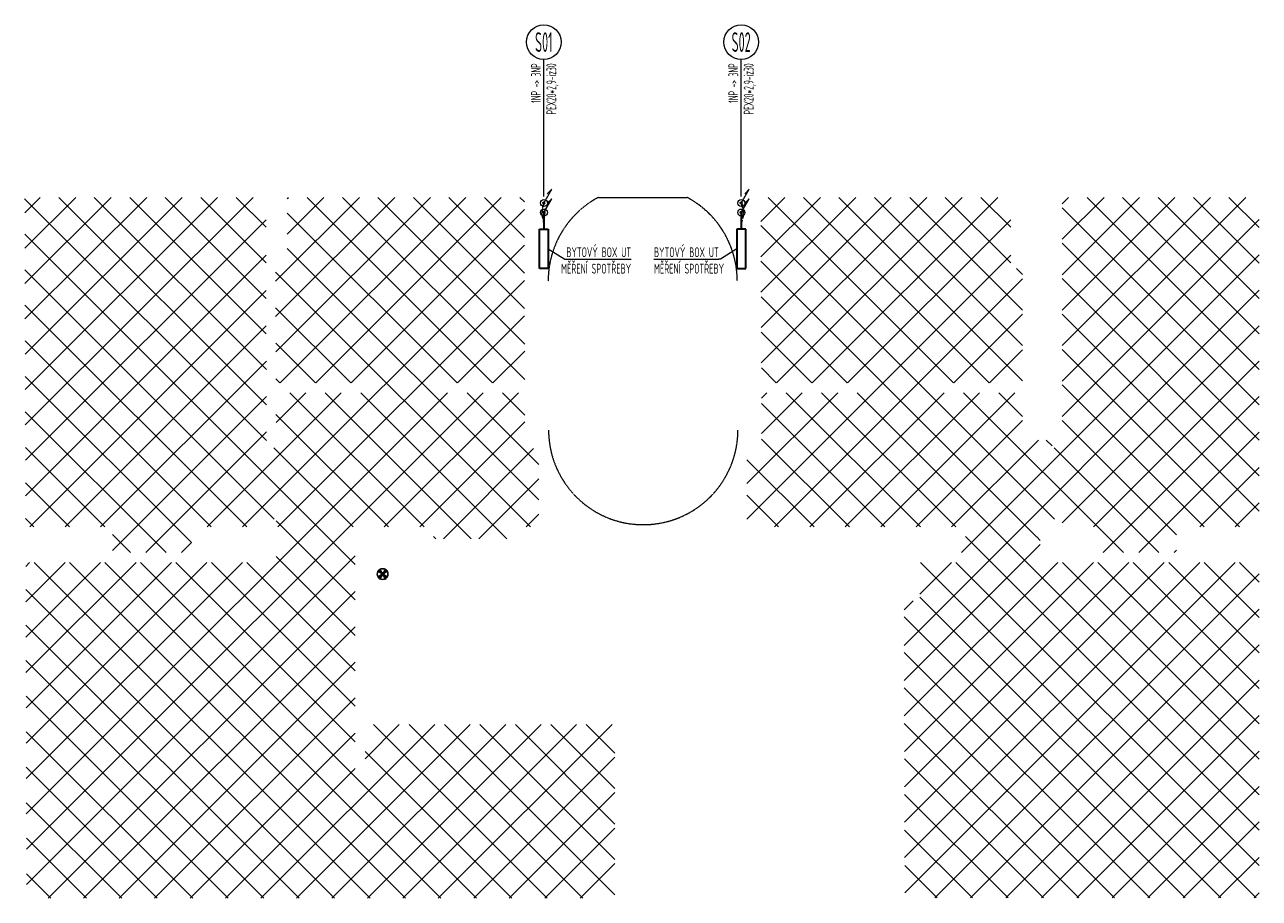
# Model space of a CAD drawing. Header units: millimetres. Extents: x 17747 to 112039, y -74980 to 446921.
# Tile 205 of 256: x 27748 to 43382, y -26285 to -15217. Entities that reach past the tile are written whole.
import ezdxf
from ezdxf.enums import TextEntityAlignment as Align

# ---------------------------------------------------------------- set-up
doc = ezdxf.new("R2010")
doc.units = ezdxf.units.MM
doc.linetypes.add('ČÁRKOVANÁ', pattern=[0.75, 0.5, -0.25])
doc.layers.get('defpoints').update_dxf_attribs({"lineweight": 13})
for name, color, linetype, lineweight in [('JS_VYT_POPIS - OBECNĚ', 7, 'Continuous', 5), ('UT_IZOLACE - TEPELNÁ', 6, 'IZOLACE TEPELNA', 5), ('UT_POTRUBI - PŘÍVOD', 1, 'Continuous', 35), ('UT_POTRUBI - ZPÁTEČKA', 5, 'Continuous', 35), ('VZT_50 POPIS - OBECNE', 7, 'Continuous', 5), ('VZT_KOTY - DIMENZE', 7, 'Continuous', 5)]:
    doc.layers.add(name, color=color, linetype=linetype, lineweight=lineweight)
doc.styles.get("Standard").update_dxf_attribs({"font": 'arial.ttf'})
doc.styles.add('VZT_POPIS', font='isocp.shx', dxfattribs={"width": 0.6, "height": 125})
doc.linetypes.add('IZOLACE TEPELNA', pattern='A,12.7,-1.5,["T",Standard,S=2.54,R=0,X=0,Y=-1.27],-3', length=17.2)

msp = doc.modelspace()

# ---------------------------------------------------------------- hatches: boundary and pattern name
h = msp.add_hatch(color=256)
h.dxf.hatch_style = 1
h.paths.add_polyline_path([(32348, -22138, 0.131652), (32320, -22110), (32281, -22177)])
h.paths.add_polyline_path([(32281, -22177), (32242, -22110, 0.065543), (32226, -22122, 0.065543), (32214, -22138)])
h.paths.add_polyline_path([(32281, -22177), (32214, -22215, 0.131652), (32242, -22244)])
h.paths.add_polyline_path([(32336, -22231, 0.065543), (32348, -22215), (32281, -22177), (32320, -22244, 0.065543)])

# ---------------------------------------------------------------- linework, layer by layer
for points in [[(32214, -22215), (32348, -22138)], [(32214, -22138), (32348, -22215)], [(32242, -22244), (32320, -22110)], [(32242, -22110), (32320, -22244)]]:
    msp.add_lwpolyline(points)
for start, end in [(150, 210), (60, 120), (330, 30), (240, 300)]:
    msp.add_arc((32281, -22177), 67.5, start, end)
at = {"layer": 'defpoints', "color": 8, "linetype": 'ČÁRKOVANÁ', "ltscale": 4}
msp.add_line((35013, -17404), (36135, -17404), dxfattribs=at)
for centre, radius, start, end in [((35574, -18462), 1197, 117.9506, 180.2716), ((35574, -18462), 1197, 0, 62.0494), ((35581, -20352), 1199, 180, 0)]:
    msp.add_arc(centre, radius, start, end, dxfattribs=at)
at = {"layer": 'JS_VYT_POPIS - OBECNĚ'}
for p, q in [((34322, -17393), (34322, -15657)), ((36821, -17393), (36821, -15657))]:
    msp.add_line(p, q, dxfattribs=at)
for centre in [(34322, -15437), (36821, -15437)]:
    msp.add_circle(centre, 220, dxfattribs=at)
at = {"layer": 'UT_IZOLACE - TEPELNÁ', "ltscale": 10}
for centre in [(34323, -17476), (36823, -17476), (34323, -17596), (36823, -17596)]:
    msp.add_circle(centre, 44, dxfattribs=at)
at = {"layer": 'UT_POTRUBI - PŘÍVOD', "linetype": 'Continuous'}
for p, q in [((34323, -17606), (34322, -17806)), ((36823, -17606), (36823, -17806)), ((34267, -18306), (34267, -17806)), ((34267, -17806), (34377, -17806)), ((34377, -17806), (34377, -18306)), ((36768, -17806), (36768, -18306)), ((36878, -17806), (36768, -17806)), ((36878, -18306), (36878, -17806)), ((34377, -18306), (34267, -18306)), ((36768, -18306), (36878, -18306))]:
    msp.add_line(p, q, dxfattribs=at)
for centre in [(34323, -17596), (36823, -17596)]:
    msp.add_circle(centre, 10, dxfattribs=at)
at = {"layer": 'UT_POTRUBI - ZPÁTEČKA', "linetype": 'ČÁRKOVANÁ', "ltscale": 3}
for p, q in [((34320, -17485), (34294, -17584)), ((36825, -17485), (36852, -17584)), ((34294, -17607), (34321, -17708)), ((36852, -17607), (36825, -17708))]:
    msp.add_line(p, q, dxfattribs=at)
for centre in [(34323, -17476), (36823, -17476)]:
    msp.add_circle(centre, 10, dxfattribs=at)
for centre, start, end in [((34336, -17595), 165, 195), ((36809, -17595), 345, 15), ((34278, -17719), 0, 15), ((36867, -17719), 165, 180)]:
    msp.add_arc(centre, 44, start, end, dxfattribs=at)
at = {"layer": 'VZT_50 POPIS - OBECNE'}
for p, q in [((34322, -17476), (34422, -17302)), ((34422, -17302), (34366, -17359)), ((36823, -17476), (36923, -17302)), ((36923, -17302), (36866, -17359)), ((34322, -17596), (34422, -17422)), ((34422, -17422), (34366, -17479)), ((36823, -17596), (36923, -17422)), ((36923, -17422), (36866, -17479))]:
    msp.add_line(p, q, dxfattribs=at)
at = {"layer": 'VZT_50 POPIS - OBECNE', "color": 1, "linetype": 'Continuous'}
for p, q in [((30811, -20484), (27748, -17421)), ((27749, -17601), (27946, -17404)), ((27750, -18049), (28395, -17404)), ((27751, -18497), (28844, -17404)), ((27752, -18945), (29293, -17404)), ((27754, -19393), (29742, -17404)), ((27755, -19840), (30191, -17404)), ((27756, -20288), (30640, -17404)), ((30810, -20034), (28181, -17404)), ((30809, -19584), (28630, -17404)), ((30808, -19134), (29079, -17404)), ((30807, -18684), (29528, -17404)), ((30806, -18233), (29977, -17404)), ((30805, -17783), (30426, -17404)), ((30924, -18467), (31987, -17404)), ((30926, -18914), (32436, -17404)), ((30928, -19362), (32885, -17404)), ((30984, -19755), (33334, -17404)), ((31074, -17420), (31089, -17404)), ((31074, -17869), (31538, -17404)), ((33674, -19755), (31324, -17404)), ((31433, -19755), (33783, -17404)), ((34081, -19713), (31773, -17404)), ((34080, -19263), (32222, -17404)), ((34079, -18813), (32671, -17404)), ((34078, -18363), (33120, -17404)), ((34077, -17912), (33569, -17404)), ((34076, -17462), (34018, -17404)), ((37068, -17711), (37375, -17404)), ((37070, -18158), (37824, -17404)), ((37072, -18605), (38273, -17404)), ((37074, -19052), (38722, -17404)), ((37076, -19499), (39171, -17404)), ((39511, -19755), (37161, -17404)), ((37270, -19755), (39620, -17404)), ((39960, -19755), (37610, -17404)), ((37719, -19755), (40069, -17404)), ((40384, -19730), (38059, -17404)), ((40384, -19281), (38508, -17404)), ((40384, -18832), (38957, -17404)), ((40234, -18233), (39406, -17404)), ((40234, -17784), (39855, -17404)), ((40884, -17487), (40967, -17404)), ((40884, -17936), (41416, -17404)), ((40884, -18385), (41865, -17404)), ((40884, -18834), (42314, -17404)), ((40884, -19283), (42763, -17404)), ((40884, -19732), (43212, -17404)), ((43382, -19584), (41202, -17404)), ((43382, -19135), (41651, -17404)), ((43382, -18686), (42100, -17404)), ((43382, -18237), (42549, -17404)), ((43382, -17788), (42998, -17404)), ((33225, -19755), (31074, -17603)), ((31882, -19755), (34076, -17560)), ((43382, -20033), (40884, -17536)), ((27757, -20736), (30805, -17689)), ((40787, -21480), (37069, -17761)), ((38168, -19755), (40234, -17688)), ((40884, -20181), (43382, -17684)), ((31934, -22056), (27750, -17871)), ((30506, -21580), (34077, -18008)), ((34260, -21238), (31074, -18052)), ((39609, -21905), (43382, -18133)), ((43382, -20482), (40884, -17985)), ((27758, -21184), (30806, -18137)), ((36892, -21480), (40234, -18137)), ((40562, -21704), (37071, -18212)), ((30909, -21480), (27751, -18322)), ((34152, -21580), (30924, -18352)), ((37241, -21580), (40384, -18436)), ((40384, -18383), (40306, -18304)), ((43382, -20931), (40884, -18434)), ((27812, -21580), (30807, -18585)), ((30955, -21580), (34078, -18456)), ((38884, -23080), (43382, -18582)), ((38164, -19755), (37073, -18663)), ((30560, -21580), (27752, -18772)), ((31878, -19755), (30926, -18802)), ((33229, -19755), (34079, -18904)), ((39515, -19755), (40384, -18885)), ((43382, -21380), (40884, -18883)), ((28261, -21580), (30808, -19033)), ((40884, -21528), (43382, -19031)), ((30111, -21580), (27753, -19222)), ((37715, -19755), (37075, -19114)), ((31429, -19755), (30928, -19253)), ((33678, -19755), (34080, -19352)), ((39964, -19755), (40384, -19334)), ((43132, -21580), (40884, -19332)), ((28710, -21580), (30809, -19481)), ((41282, -21580), (43382, -19480)), ((29860, -21777), (27754, -19672)), ((37266, -19755), (37077, -19565)), ((30980, -19755), (30929, -19704)), ((42683, -21580), (40884, -19781)), ((27769, -25214), (33104, -19880)), ((27770, -25662), (33553, -19880)), ((28860, -21879), (30810, -19929)), ((30057, -21580), (31757, -19880)), ((30931, -20257), (31308, -19880)), ((32805, -21580), (31105, -19880)), ((33404, -21730), (31554, -19880)), ((33853, -21730), (32003, -19880)), ((32302, -21580), (34002, -19880)), ((34259, -20788), (33350, -19880)), ((34082, -20162), (33799, -19880)), ((36892, -21031), (38043, -19880)), ((37078, -19947), (37145, -19880)), ((37079, -20394), (37594, -19880)), ((39091, -21580), (37391, -19880)), ((37690, -21580), (39390, -19880)), ((39540, -21580), (37840, -19880)), ((38139, -21580), (39839, -19880)), ((43382, -24972), (38289, -19880)), ((38588, -21580), (40288, -19880)), ((41661, -21905), (39636, -19880)), ((40384, -20179), (40085, -19880)), ((41406, -21905), (43382, -19929)), ((29538, -21905), (27756, -20122)), ((32356, -21580), (30930, -20154)), ((38642, -21580), (37078, -20015)), ((32751, -21580), (34082, -20249)), ((39037, -21580), (40384, -20232)), ((42334, -21680), (40884, -20230)), ((29283, -21905), (30811, -20377)), ((38193, -21580), (37080, -20466)), ((39486, -21580), (40587, -20479)), ((40759, -20554), (40685, -20479)), ((41855, -21905), (43382, -20378)), ((28764, -21580), (27757, -20573)), ((31907, -21580), (30905, -20577)), ((33050, -21730), (34192, -20587)), ((42110, -21905), (40785, -20579)), ((37744, -21580), (36892, -20728)), ((42629, -21580), (43382, -20827)), ((28315, -21580), (27758, -21023)), ((33499, -21730), (34259, -20969)), ((37295, -21580), (36892, -21177)), ((34098, -21580), (34260, -21417)), ((43078, -21580), (43382, -21276)), ((27866, -21580), (27759, -21473)), ((31934, -22505), (30934, -21504)), ((29089, -21905), (28860, -21675)), ((32955, -21730), (32926, -21701)), ((43382, -25421), (39660, -21699)), ((40609, -21751), (40563, -21705)), ((40887, -21580), (40884, -21577)), ((29732, -21905), (29860, -21777)), ((38885, -23527), (40609, -21803)), ((42304, -21905), (42334, -21874)), ((27761, -22080), (27811, -22030)), ((27762, -22527), (28260, -22030)), ((27763, -22975), (28709, -22030)), ((27764, -23423), (29158, -22030)), ((27766, -23871), (29607, -22030)), ((27767, -24319), (30056, -22030)), ((27768, -24766), (30505, -22030)), ((27772, -26110), (31934, -21948)), ((32121, -26284), (27867, -22030)), ((32570, -26284), (28316, -22030)), ((33019, -26284), (28765, -22030)), ((33468, -26284), (29214, -22030)), ((31934, -24301), (29663, -22030)), ((31934, -23852), (30112, -22030)), ((31934, -23403), (30561, -22030)), ((31934, -22954), (30934, -21954)), ((38887, -23975), (40832, -22030)), ((38888, -24423), (41281, -22030)), ((38889, -24871), (41730, -22030)), ((38890, -25319), (42179, -22030)), ((38891, -25766), (42628, -22030)), ((38893, -26214), (43077, -22030)), ((39082, -22433), (39485, -22030)), ((43343, -26281), (39092, -22030)), ((43382, -25870), (39541, -22030)), ((43382, -24523), (40888, -22030)), ((43382, -24074), (41337, -22030)), ((43382, -23625), (41786, -22030)), ((43382, -23176), (42235, -22030)), ((43382, -22727), (42684, -22030)), ((43382, -22278), (43133, -22030)), ((39275, -26281), (43382, -22174)), ((31672, -26284), (27762, -22373)), ((28045, -26285), (31934, -22397)), ((42894, -26281), (39082, -22468)), ((38883, -22632), (38998, -22517)), ((39724, -26281), (43382, -22623)), ((31223, -26284), (27763, -22824)), ((42445, -26281), (38883, -22719)), ((28495, -26285), (31934, -22845)), ((40173, -26281), (43382, -23072)), ((30775, -26284), (27764, -23274)), ((41996, -26281), (38884, -23169)), ((28944, -26285), (31934, -23294)), ((40622, -26281), (43382, -23521)), ((30326, -26285), (27765, -23724)), ((29393, -26285), (31934, -23743)), ((41547, -26281), (38886, -23619)), ((41098, -26281), (38887, -24069)), ((41071, -26281), (43382, -23970)), ((29877, -26285), (27766, -24174)), ((29842, -26285), (31934, -24192)), ((30740, -26284), (32941, -24084)), ((31189, -26284), (33390, -24084)), ((31639, -26284), (33839, -24084)), ((32060, -24516), (32492, -24084)), ((32088, -26284), (34288, -24083)), ((34366, -26283), (32166, -24084)), ((32537, -26284), (34737, -24083)), ((34814, -26283), (32615, -24084)), ((32986, -26284), (35187, -24083)), ((35222, -26242), (33064, -24084)), ((35222, -25793), (33513, -24084)), ((35222, -25344), (33962, -24083)), ((35222, -24895), (34411, -24083)), ((35222, -24446), (34860, -24083)), ((33917, -26284), (32060, -24426)), ((33435, -26284), (35222, -24497)), ((40649, -26281), (38888, -24520)), ((41520, -26281), (43382, -24419)), ((29428, -26285), (27768, -24625)), ((30291, -26285), (31935, -24641)), ((33884, -26284), (35222, -24946)), ((40200, -26281), (38889, -24970)), ((41969, -26281), (43382, -24868)), ((28979, -26285), (27769, -25075)), ((42418, -26281), (43382, -25317)), ((34333, -26283), (35222, -25395)), ((39751, -26281), (38890, -25420)), ((28530, -26285), (27770, -25525)), ((42867, -26281), (43382, -25766)), ((34782, -26283), (35222, -25844)), ((39302, -26281), (38892, -25870)), ((28081, -26285), (27771, -25975)), ((43316, -26281), (43382, -26215))]:
    msp.add_line(p, q, dxfattribs=at)
at = {"layer": 'VZT_KOTY - DIMENZE', "linetype": 'ByBlock'}
for p, q in [((34587, -18187), (34608, -18187)), ((36559, -18187), (36537, -18187))]:
    msp.add_line(p, q, dxfattribs=at)
for points in [[(34377, -18056), (34587, -18187)], [(36768, -18056), (36559, -18187)], [(34608, -18187), (35428, -18187)], [(35717, -18187), (36537, -18187)]]:
    msp.add_lwpolyline(points, dxfattribs=at)

# ---------------------------------------------------------------- texts
at = {"layer": 'JS_VYT_POPIS - OBECNĚ', "style": 'VZT_POPIS', "width": 0.5}
for s, p in [('S01', (34322, -15437)), ('S02', (36821, -15437))]:
    msp.add_text(s, height=250, dxfattribs=at).set_placement(p, align=Align.MIDDLE_CENTER)
for s, p in [('1NP -> 3NP', (34322, -15707)), ('PEX20*2,9-iz30', (34517, -15707)), ('1NP -> 3NP', (36821, -15707)), ('PEX20*2,9-iz30', (37016, -15707))]:
    msp.add_text(s, height=125, rotation=90, dxfattribs=at).set_placement(p, align=Align.BOTTOM_RIGHT)
at = {"layer": 'VZT_KOTY - DIMENZE', "char_height": 125, "style": 'VZT_POPIS'}
for insert, attachment_point in [((35428, -18037), 3), ((35717, -18037), 1)]:
    msp.add_mtext('BYTOVÝ BOX UT\\PMĚŘENÍ SPOTŘEBY', dxfattribs=dict(at, insert=insert, attachment_point=attachment_point))

doc.saveas('drawing.dxf')
